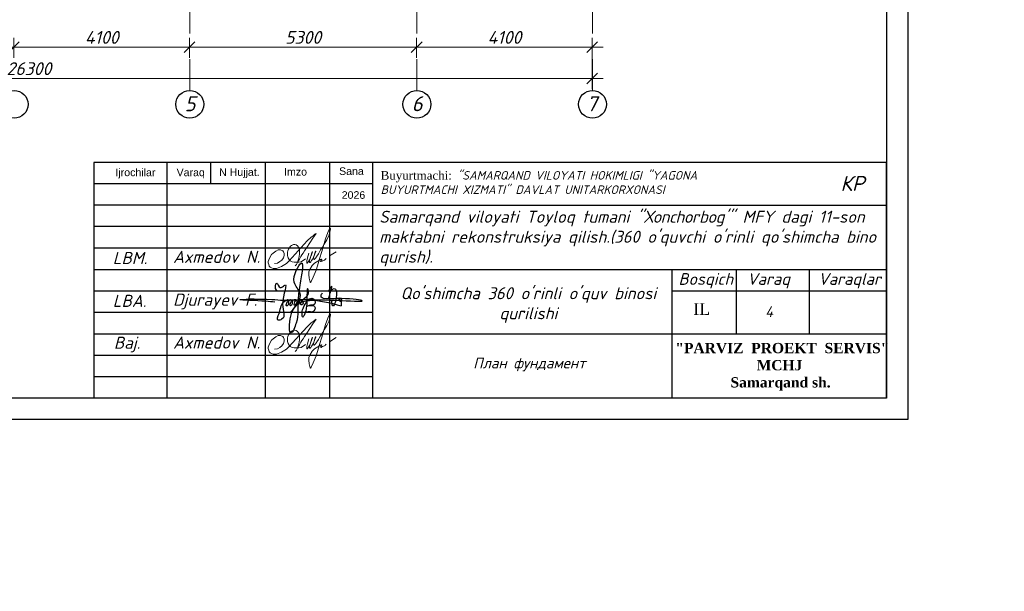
# Model space of a CAD drawing. Header units: millimetres. Extents: x 363306 to 7757304, y 1022887 to 1207196.
# Tile 14 of 256: x 491973 to 514956, y 1054967 to 1068307. Entities that reach past the tile are written whole.
import ezdxf

# ---------------------------------------------------------------- set-up
doc = ezdxf.new("R2010")
doc.units = ezdxf.units.MM
doc.linetypes.add('ACAD_ISO02W100', pattern=[15, 12, -3])
doc.linetypes.add('ACAD_ISO10W100', pattern=[18, 12, -3, 0, -3])
doc.layers.add('O3SAD', color=1, linetype='Continuous')
for name, color, linetype, lineweight in [('PLAN', 250, 'Continuous', 25), ('надпись 0.18', 160, 'Continuous', 18), ('Ф А С А Д', 250, 'Continuous', 15)]:
    doc.layers.add(name, color=color, linetype=linetype, lineweight=lineweight)
doc.styles.add('Arial', font='arial.ttf')
doc.styles.add('iso', font='isocpeur.TTF')
doc.styles.get("Standard").update_dxf_attribs({"font": 'isocpeui.ttf'})
doc.styles.add('WMF-Times New Roman0', font='times.ttf')
doc.styles.add('WMF-Times New Roman2', font='times.ttf')
doc.styles.add('ńňčëü1', font='isocpeui.ttf', dxfattribs={"height": 350})
doc.dimstyles.new('12121212', dxfattribs={"dimtxt": 200, "dimasz": 200, "dimexe": 200, "dimexo": 100, "dimgap": 100, "dimtad": 1, "dimdec": 0, "dimzin": 0, "dimdsep": 46, "dimtxsty": 'Standard', "dimblk": 'OBLIQUE', "dimcen": 200, "dimdle": 200, "dimclrd": 5, "dimclre": 5, "dimclrt": 5, "dimadec": 0, "dimazin": 0, "dimtfac": 1, "dimtdec": 0, "dimtofl": 0, "dimtmove": 1, "dimatfit": 3, "dimldrblk": 'OBLIQUE', "dimfxl": 0, "dimtolj": 1, "dimtzin": 0, "dimlwd": 9, "dimlwe": 9, "dimarcsym": 0})

# ---------------------------------------------------------------- blocks, each defined once
blk = doc.blocks.new('rgsxhy')
at = {"color": 5}
for points in [[(30159764, 9369979), (30160729, 9371976), (30160134, 9373086), (30160845, 9375073), (30160529, 9371279), (30160336, 9368855), (30159821, 9367832), (30159766, 9369571), (30165013, 9370643)], [(30158318, 9372237), (30158292, 9372259), (30158313, 9372993), (30158693, 9372536), (30159097, 9372756), (30158930, 9370820), (30158827, 9369247), (30158463, 9369143), (30158559, 9369856), (30159235, 9371184), (30159510, 9371288), (30159540, 9370947), (30159450, 9370679), (30159339, 9370650), (30159361, 9370924), (30159747, 9371281), (30159933, 9371214), (30159918, 9370984), (30159866, 9370709), (30159740, 9370650), (30159740, 9370910), (30160119, 9371295), (30160364, 9371221), (30160282, 9370791), (30160134, 9370702), (30160156, 9370902), (30160253, 9371169), (30160416, 9371266), (30160624, 9371251), (30160631, 9370947), (30160520, 9370739), (30160416, 9370746), (30160527, 9370999), (30160698, 9371199), (30160869, 9371251), (30161010, 9371117), (30161025, 9370828), (30160854, 9370717), (30160832, 9370976), (30160958, 9371184), (30161196, 9371429), (30161627, 9371986), (30161567, 9372349), (30161322, 9370056), (30161196, 9369744), (30161032, 9369450), (30160943, 9369915), (30161107, 9370464), (30161478, 9371132), (30161961, 9371429), (30162250, 9371221), (30162198, 9370761), (30161687, 9370666), (30161515, 9370590), (30161433, 9370590), (30162154, 9370635), (30162280, 9370516), (30162243, 9370197), (30162028, 9370012), (30161575, 9370012), (30161352, 9370012), (30161322, 9370071)], [(30163692, 9371398), (30163961, 9372626), (30163708, 9372145), (30164262, 9372436), (30164117, 9370650), (30164117, 9371236), (30164841, 9371318), (30164871, 9371483), (30164848, 9371138), (30165028, 9371176), (30165036, 9371416), (30165013, 9370643)], [(30158109, 9371020), (30157190, 9371107), (30154479, 9371260), (30157795, 9371310), (30158983, 9371230), (30160506, 9371280), (30167135, 9371184), (30164561, 9371384), (30162918, 9371683), (30163073, 9372004)]]:
    blk.add_spline(points, degree=3, dxfattribs=at)
blk = doc.blocks.new('rthtrh')
at = {"color": 5}
for p, q in [((1363854, 521167), (1363868, 521192)), ((1363868, 521192), (1363889, 521219)), ((1363889, 521219), (1363907, 521234)), ((1363907, 521234), (1363927, 521243)), ((1363927, 521243), (1363940, 521249)), ((1363940, 521249), (1363965, 521249)), ((1363965, 521249), (1363988, 521244)), ((1363988, 521244), (1364013, 521227)), ((1364013, 521227), (1364030, 521204)), ((1364030, 521204), (1364039, 521185)), ((1363834, 521118), (1363842, 521141)), ((1363834, 521086), (1363834, 521118)), ((1363834, 521056), (1363834, 521086)), ((1363840, 521035), (1363834, 521056)), ((1363845, 521017), (1363840, 521035)), ((1363842, 521141), (1363854, 521167)), ((1363865, 520990), (1363845, 521017)), ((1364037, 521043), (1364026, 520997)), ((1364044, 521090), (1364037, 521043)), ((1364039, 521185), (1364046, 521147)), ((1364046, 521147), (1364044, 521090)), ((1364568, 521050), (1364689, 521123)), ((1363882, 520966), (1363865, 520990)), ((1363895, 520959), (1363882, 520966)), ((1363917, 520946), (1363895, 520959)), ((1363951, 520940), (1363917, 520946)), ((1363996, 520940), (1363951, 520940)), ((1364033, 520940), (1363996, 520940)), ((1364017, 520962), (1364016, 520946)), ((1364016, 520946), (1364016, 520940)), ((1364026, 520997), (1364017, 520962)), ((1364075, 520948), (1364033, 520940)), ((1364148, 520999), (1364075, 520948))]:
    blk.add_line(p, q, dxfattribs=at)
for points in [[(1363608, 520919), (1363661, 520924), (1363702, 520951), (1363738, 520975), (1363765, 521018), (1363780, 521059), (1363780, 521096), (1363765, 521122), (1363753, 521142), (1363714, 521156), (1363671, 521156), (1363631, 521136), (1363583, 521097), (1363555, 521074), (1363525, 521025), (1363511, 520984), (1363500, 520955), (1363500, 520930), (1363508, 520901), (1363515, 520870), (1363535, 520855), (1363555, 520841), (1363586, 520832), (1363613, 520832), (1363645, 520832), (1363675, 520843), (1363732, 520864), (1363761, 520883), (1363817, 520921), (1363863, 520963), (1363919, 521022), (1364179, 521312), (1364247, 521377), (1364282, 521405), (1364314, 521429), (1364336, 521443), (1364310, 521401), (1364279, 521361), (1364173, 521198), (1364133, 521139), (1364110, 521102), (1364087, 521068), (1364069, 521040), (1364047, 520995), (1364019, 520954), (1364007, 520925), (1363990, 520903), (1363970, 520879)], [(1364210, 521100), (1364186, 521015), (1364172, 520967), (1364172, 520940), (1364173, 520926), (1364179, 520925), (1364185, 520931), (1364202, 520956), (1364218, 520984), (1364240, 521027), (1364256, 521068), (1364272, 521125), (1364269, 521122), (1364225, 520990), (1364220, 520961), (1364220, 520944), (1364225, 520939), (1364232, 520939), (1364241, 520950), (1364248, 520960), (1364254, 520969), (1364260, 520978), (1364273, 520996), (1364281, 521008), (1364288, 521027), (1364309, 521073), (1364315, 521086), (1364332, 521126), (1364332, 521134), (1364327, 521134), (1364314, 521097), (1364294, 521040), (1364290, 521012), (1364293, 520997), (1364298, 520988), (1364308, 520988), (1364316, 520999), (1364326, 521014), (1364344, 521036), (1364351, 521047), (1364377, 521090), (1364389, 521112), (1364414, 521155), (1364449, 521203), (1364476, 521258), (1364523, 521332), (1364563, 521417), (1364583, 521493), (1364590, 521517), (1364590, 521527), (1364583, 521532), (1364571, 521532), (1364561, 521512), (1364541, 521459), (1364498, 521348), (1364434, 521131), (1364395, 520998), (1364377, 520936), (1364337, 520802), (1364282, 520678), (1364249, 520605), (1364238, 520588), (1364230, 520594), (1364226, 520615), (1364222, 520638), (1364214, 520663), (1364206, 520725), (1364206, 520774), (1364224, 520814), (1364265, 520883), (1364310, 520926), (1364364, 520959), (1364411, 520988), (1364432, 520996), (1364434, 520992), (1364431, 520979), (1364419, 520970), (1364414, 520960), (1364416, 520951), (1364423, 520951), (1364434, 520958), (1364443, 520964), (1364452, 520968), (1364474, 520975), (1364483, 520978), (1364492, 520986), (1364499, 520996), (1364503, 521002), (1364511, 521006), (1364511, 521006)]]:
    blk.add_lwpolyline(points, dxfattribs=at)
blk = doc.blocks.new('ШТ')
at = {"lineweight": 30}
for p, q in [((180134, 713448, 0), (180134, 707948, 0)), ((180134, 713448, 0), (180134, 707948, 0)), ((180134, 713448, 0), (180134, 707948, 0)), ((198634, 713448, 0), (180134, 713448, 0)), ((181834, 713448, 0), (181834, 707948, 0)), ((181834, 713448, 0), (181834, 707948, 0)), ((182853, 713448, 0), (182853, 712948, 0)), ((184134, 713448, 0), (184134, 707948, 0)), ((185634, 713448, 0), (185634, 707948, 0)), ((186634, 713448, 0), (186634, 707948, 0)), ((198634, 707948, 0), (198634, 713448, 0)), ((198634, 713448, 0), (198634, 707948, 0)), ((186634, 712948, 0), (180134, 712948, 0)), ((186634, 712448, 0), (180134, 712448, 0)), ((186634, 712448, 0), (198634, 712448, 0)), ((186634, 711948, 0), (180134, 711948, 0)), ((186634, 711448, 0), (180134, 711448, 0)), ((180134, 710948, 0), (198634, 710948, 0)), ((193634, 707948, 0), (193634, 710948, 0)), ((195134, 709448, 0), (195134, 710948, 0)), ((196834, 709448, 0), (196834, 710948, 0)), ((180134, 710448, 0), (186634, 710448, 0)), ((193634, 710448, 0), (198634, 710448, 0)), ((180134, 709948, 0), (186634, 709948, 0)), ((180134, 709448, 0), (198634, 709448, 0)), ((180134, 708948, 0), (186634, 708948, 0)), ((180134, 708448, 0), (186634, 708448, 0))]:
    blk.add_line(p, q, dxfattribs=at)
at = {"lineweight": 9, "xscale": 0.2250350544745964, "yscale": 0.2250350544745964, "zscale": 0.2250350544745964}
blk.add_blockref('rgsxhy', (-6602279, -1398623, 0), dxfattribs=at)
at = {"layer": 'Ф А С А Д', "xscale": 1.33529119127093, "yscale": 1.33529119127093, "zscale": 1.33529119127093}
for p in [(-1636466, 15509, 0), (-1636466, 13509, 0)]:
    blk.add_blockref('rthtrh', p, dxfattribs=at)
at = {"style": 'ńňčëü1'}
blk.add_text('КР', height=350, dxfattribs=at).set_placement((197559, 712781, 0))
at = {"linetype": 'ACAD_ISO02W100', "lineweight": 5, "ltscale": 70, "char_height": 176.8, "attachment_point": 1, "style": 'Arial'}
for s, insert in [('Ijrochilar', (180635, 713302, 0)), ('Varaq', (182063, 713302, 0)), ('N Hujjat.', (183055, 713309, 0)), ('Imzo', (184572, 713316, 0)), ('Sana', (185856, 713331, 0)), ('2026', (185917, 712774, 0))]:
    blk.add_mtext(s, dxfattribs=dict(at, insert=insert))
for s, insert, char_height, width, attachment_point, style in [('Buyurtmachi:{\\fISOCPEUR|b0|i1|c204|p34; "SAMARQAND VILOYATI HOKIMLIGI "YAGONA\\fISOCPEUR|b0|i1|c0|p34; \\fISOCPEUR|b0|i1|c204|p34;BUYURTMACHI XIZMATI"\\fISOCPEUR|b0|i1|c0|p34; \\fISOCPEUR|b0|i1|c204|p34;DAVLAT UNITARKORXONASI}', (186827, 712977, 21081), 200, 8030.18, 4, 'WMF-Times New Roman0'), ('{\\fISOCPEUR|b0|i1|c204|p34;Samarqand viloyati Toyloq tumani "Хоnсhоrbоg\'" МFY dagi 11-son maktabni rekonstruksiya qilish.(360 o\'quvchi o\'rinli qo\'shimcha bino qurish).}', (186791, 711669, 0), 280, 12020.43, 4, 'iso'), ('{\\fISOCPEUR|b0|i1|c0|p34;Axmedov N.}', (181981, 711384, 0), 282.86, 3416.24, 1, 'WMF-Times New Roman0'), ('{\\fISOCPEUR|b0|i1|c204|p34;Bosqich}', (193778, 710863, 0), 274.07, 1251.4, 1, 'iso'), ('{\\fISOCPEUR|b0|i1|c204|p34;Varaqlar}', (197039, 710863, 0), 274.07, 1251.4, 1, 'iso'), ('{\\fISOCPEUR|b0|i1|c204|p34;Varaq}', (195379, 710863, 0), 274.07, 1251.4, 1, 'iso'), ("\\pt2436.8176;{\\fISOCPEUR|b0|i1|c0|p34;Qo'shimcha 360 o'rinli o'quv binosi qurilishi}", (190274, 710533, 0), 280, 5963.16, 2, 'WMF-Times New Roman0'), ('{\\fISOCPEUR|b0|i1|c0|p34;Axmedov N.}', (181981, 709384, 0), 282.86, 3416.24, 1, 'WMF-Times New Roman0'), ('\\pi563.17678,t3443.17678;{\\fTimes New Roman|b1|i0|c204|p18;\\C1;"PARVIZ  PROEKT  SERVIS"\\P\\pi2460.72013,tz;\\C0;MCHJ\\P\\pi1851.00915;Samarqand sh.\\C256; }', (193141, 709234, 0), 240, 5957.74, 1, 'WMF-Times New Roman0')]:
    blk.add_mtext(s, dxfattribs=dict(insert=insert, char_height=char_height, width=width, attachment_point=attachment_point, style=style))
at = {"attachment_point": 1}
for s, insert, char_height, width in [('{\\C1;LBM.}', (180573, 711357, 0), 282.9, 1251.4), ('{\\C1;LBA.}', (180573, 710357, 0), 282.9, 1251.4), ('Djurayev F.', (181981, 710384, 0), 282.86, 2152.77), ('{\\fTimes New Roman|b0|i0|c204|p18;IL}', (194124, 710161, 0), 274.07, 1251.4), ('{\\C1;Baj.}', (180598, 709379, 0), 282.9, 1251.4)]:
    blk.add_mtext(s, dxfattribs=dict(at, insert=insert, char_height=char_height, width=width))
blk = doc.blocks.new('_Oblique')
at = {"color": 0, "linetype": 'ByBlock', "lineweight": -2}
blk.add_line((-0.5, -0.5), (0.5, 0.5), dxfattribs=at)
blk = doc.blocks.new('*D171')
at = {"color": 5, "lineweight": 9, "transparency": 16777216}
for p, q in [((491839, 1067882), (491839, 1067414)), ((495939, 1067882), (495939, 1067414)), ((496189, 1067664), (491589, 1067664))]:
    blk.add_line(p, q, dxfattribs=at)
at = {"layer": 'Defpoints', "color": 0, "lineweight": 25, "transparency": 16777216}
for p in [(491839, 1067982), (495939, 1067982), (491839, 1067664)]:
    blk.add_point(p, dxfattribs=at)
at = {"color": 5, "lineweight": 9, "transparency": 16777216, "xscale": 250, "yscale": 250, "zscale": 250, "rotation": 180}
blk.add_blockref('_Oblique', (491839, 1067664), dxfattribs=at)
at = {"color": 5, "lineweight": 9, "transparency": 16777216, "xscale": 250, "yscale": 250, "zscale": 250}
blk.add_blockref('_Oblique', (495939, 1067664), dxfattribs=at)
at = {"color": 5, "lineweight": 40, "transparency": 16777216, "insert": (493889, 1067894), "char_height": 300, "attachment_point": 5}
blk.add_mtext('\\A1;4100', dxfattribs=at)
blk = doc.blocks.new('*D172')
at = {"color": 5, "lineweight": 9, "transparency": 16777216}
for p, q in [((495939, 1067882), (495939, 1067414)), ((501239, 1067882), (501239, 1067414)), ((495689, 1067664), (501489, 1067664))]:
    blk.add_line(p, q, dxfattribs=at)
at = {"layer": 'Defpoints', "color": 0, "lineweight": 25, "transparency": 16777216}
for p in [(495939, 1067982), (501239, 1067982), (501239, 1067664)]:
    blk.add_point(p, dxfattribs=at)
at = {"color": 5, "lineweight": 9, "transparency": 16777216, "xscale": 250, "yscale": 250, "zscale": 250, "rotation": 180}
blk.add_blockref('_Oblique', (495939, 1067664), dxfattribs=at)
at = {"color": 5, "lineweight": 9, "transparency": 16777216, "xscale": 250, "yscale": 250, "zscale": 250}
blk.add_blockref('_Oblique', (501239, 1067664), dxfattribs=at)
at = {"color": 5, "lineweight": 40, "transparency": 16777216, "insert": (498589, 1067894), "char_height": 300, "attachment_point": 5}
blk.add_mtext('\\A1;5300', dxfattribs=at)
blk = doc.blocks.new('*D173')
at = {"color": 5, "lineweight": 9, "transparency": 16777216}
for p, q in [((501239, 1067882), (501239, 1067414)), ((505339, 1067882), (505339, 1067414)), ((500989, 1067664), (505589, 1067664))]:
    blk.add_line(p, q, dxfattribs=at)
at = {"layer": 'Defpoints', "color": 0, "lineweight": 25, "transparency": 16777216}
for p in [(501239, 1067982), (505339, 1067982), (505339, 1067664)]:
    blk.add_point(p, dxfattribs=at)
at = {"color": 5, "lineweight": 9, "transparency": 16777216, "xscale": 250, "yscale": 250, "zscale": 250, "rotation": 180}
blk.add_blockref('_Oblique', (501239, 1067664), dxfattribs=at)
at = {"color": 5, "lineweight": 9, "transparency": 16777216, "xscale": 250, "yscale": 250, "zscale": 250}
blk.add_blockref('_Oblique', (505339, 1067664), dxfattribs=at)
at = {"color": 5, "lineweight": 40, "transparency": 16777216, "insert": (503289, 1067894), "char_height": 300, "attachment_point": 5}
blk.add_mtext('\\A1;4100', dxfattribs=at)
blk = doc.blocks.new('*D174')
at = {"color": 5, "lineweight": 9, "transparency": 16777216}
for p, q in [((479039, 1067659), (479039, 1066684)), ((505339, 1067659), (505339, 1066684)), ((478789, 1066934), (505589, 1066934))]:
    blk.add_line(p, q, dxfattribs=at)
at = {"layer": 'Defpoints', "color": 0, "lineweight": 25, "transparency": 16777216}
for p in [(479039, 1067759), (505339, 1067759), (505339, 1066934)]:
    blk.add_point(p, dxfattribs=at)
at = {"color": 5, "lineweight": 9, "transparency": 16777216, "xscale": 250, "yscale": 250, "zscale": 250, "rotation": 180}
blk.add_blockref('_Oblique', (479039, 1066934), dxfattribs=at)
at = {"color": 5, "lineweight": 9, "transparency": 16777216, "xscale": 250, "yscale": 250, "zscale": 250}
blk.add_blockref('_Oblique', (505339, 1066934), dxfattribs=at)
at = {"color": 5, "lineweight": 40, "transparency": 16777216, "insert": (492189, 1067164), "char_height": 300, "attachment_point": 5}
blk.add_mtext('\\A1;26300', dxfattribs=at)
blk = doc.blocks.new('*D175')
at = {"color": 5, "lineweight": 9, "transparency": 16777216}
for p, q in [((488439, 1067882), (488439, 1067414)), ((491839, 1067882), (491839, 1067414)), ((492089, 1067664), (488189, 1067664))]:
    blk.add_line(p, q, dxfattribs=at)
at = {"layer": 'Defpoints', "color": 0, "lineweight": 25, "transparency": 16777216}
for p in [(488439, 1067982), (491839, 1067982), (488439, 1067664)]:
    blk.add_point(p, dxfattribs=at)
at = {"color": 5, "lineweight": 9, "transparency": 16777216, "xscale": 250, "yscale": 250, "zscale": 250, "rotation": 180}
blk.add_blockref('_Oblique', (488439, 1067664), dxfattribs=at)
at = {"color": 5, "lineweight": 9, "transparency": 16777216, "xscale": 250, "yscale": 250, "zscale": 250}
blk.add_blockref('_Oblique', (491839, 1067664), dxfattribs=at)
at = {"color": 5, "lineweight": 40, "transparency": 16777216, "insert": (490139, 1067894), "char_height": 300, "attachment_point": 5}
blk.add_mtext('\\A1;3400', dxfattribs=at)

msp = doc.modelspace()

# ---------------------------------------------------------------- linework, layer by layer
at = {"color": 1, "linetype": 'ACAD_ISO10W100', "lineweight": 9, "ltscale": 100}
for p, q in [((495943.503, 1085384.834), (495943.503, 1066657.115)), ((501243.503, 1085384.834), (501243.503, 1066657.115)), ((505343.503, 1085384.834), (505343.503, 1066657.115))]:
    msp.add_line(p, q, dxfattribs=at)
at = {"lineweight": 30}
msp.add_lwpolyline([(472706.348, 1088178.072), (512206.348, 1088178.072), (512206.348, 1059478.072), (472706.348, 1059478.072)], close=True, dxfattribs=at)
at = {"layer": 'O3SAD', "color": 1}
msp.add_lwpolyline([(470706.348, 1088678.072), (512706.348, 1088678.072), (512706.348, 1058978.072), (470706.348, 1058978.072)], close=True, dxfattribs=at)
at = {"layer": 'PLAN', "color": 158, "lineweight": 30}
for centre in [(491843.503, 1066332.23), (495943.503, 1066332.23), (501243.503, 1066332.23), (505343.503, 1066332.23)]:
    msp.add_circle(centre, 324.885, dxfattribs=at)

# ---------------------------------------------------------------- block references
at = {"color": 1, "lineweight": 30}
for p in [(268572.74, 351529.892, 0), (313572.74, 351529.892, 0)]:
    msp.add_blockref('ШТ', p, dxfattribs=at)

# ---------------------------------------------------------------- texts
at = {"insert": (509465.749, 1061493.495), "char_height": 250, "width": 903.38305, "attachment_point": 5}
msp.add_mtext('\\A1;4', dxfattribs=at)
at = {"insert": (503870.83, 1060419.429), "char_height": 250, "width": 10776.62083, "attachment_point": 2, "style": 'WMF-Times New Roman0'}
msp.add_mtext('{\\fISOCPEUR|b0|i1|c204|p34;План фундамент}', dxfattribs=at)
at = {"layer": 'PLAN', "lineweight": 30, "char_height": 350, "width": 338.65741, "attachment_point": 3}
for s, insert in [('5', (496075.571, 1066520.803)), ('6', (501375.571, 1066520.803)), ('7', (505449.545, 1066520.803))]:
    msp.add_mtext(s, dxfattribs=dict(at, insert=insert))
at = {"layer": 'надпись 0.18', "ltscale": 100, "insert": (473517.709, 1063631.532), "char_height": 250, "width": 18701.18103, "attachment_point": 1, "style": 'WMF-Times New Roman2'}
msp.add_mtext('{\\fISOCPEUR|b0|i1|c204|p34;\\C256;\\c0;            Примечание:\\P\\pi-572.7275,l572.7275,t572.7275,859.7325,954.545;1.^IДанный лист читать совместно с листами К\\fISOCPEUR|b0|i1|c0|p34;p\\fISOCPEUR|b0|i1|c204|p34;-\\fISOCPEUR|b0|i1|c0|p34;5-6\\fISOCPEUR|b0|i1|c204|p34;.   \\P2.^IДля фундаментов бетон кл. В15\\P3.^IЗа  отм  0,000  принято  отметка  чистого пола  1 этажа, что соответствует  абсолютной отм. \\fISOCPEUR|b0|i1|c0|p34;\\C1;00\\fISOCPEUR|b0|i1|c204|p34;.\\fISOCPEUR|b0|i1|c0|p34;00\\fISOCPEUR|b0|i1|c204|p34;\\C256;\\c0;    \\P4.^IФундаменты выполнить из бетона класса B15 (М200)\\P5.^IДля  обеспечения 50мм  слоя  бетона   арматуру фундаментной  ленты укладывать  на  кубики-фиксаторы,  изготовленные из цементно-песчаного раствора  М100 размерами 40х40х50мм.  \\P\\pi-750,l1000,t1000;\\fISOCPEUR|b0|i1|c0|p34;6.^I\\fISOCPEUR|b0|i1|c204|p34;Щебёночная подготовка толщ. 100 мм\\P\\pi0,l0,tz;\\fISOCPEUR|b0|i1|c0|p34;\\C7; \\fISOCPEUR|b0|i1|c204|p34;7.   Фундаменты выполнить из г\\C256;\\c0;оризонтальная\\C7; \\C256;\\c0;гидроизоляция из цементно-песчаного}', dxfattribs=at)

# ---------------------------------------------------------------- dimensions: what is measured, and where the dimension line sits
at = {"color": 12, "lineweight": 40}
for base, p1, p2, picture, middle in [((488438.667, 1067663.87), (491838.667, 1067982.356), (488438.667, 1067982.356), '*D175', (490138.667, 1067893.87)), ((491838.667, 1067663.87), (495938.667, 1067982.356), (491838.667, 1067982.356), '*D171', (493888.667, 1067893.87))]:
    dim = msp.add_linear_dim(base=base, p1=p1, p2=p2, angle=180, dimstyle='12121212', override={"dimtxt": 300, "dimasz": 250, "dimexe": 250, "dimgap": 80, "dimdle": 250}, dxfattribs=at)
    dim.commit()
    dim.dimension.update_dxf_attribs({"geometry": picture, "text_midpoint": middle})
for base, p1, p2, picture, middle in [((501238.667, 1067663.87), (495938.667, 1067982.356), (501238.667, 1067982.356), '*D172', (498588.667, 1067893.87)), ((505338.667, 1067663.87), (501238.667, 1067982.356), (505338.667, 1067982.356), '*D173', (503288.667, 1067893.87)), ((505338.667, 1066933.677), (479038.667, 1067759.117), (505338.667, 1067759.117), '*D174', (492188.667, 1067163.677))]:
    dim = msp.add_linear_dim(base=base, p1=p1, p2=p2, dimstyle='12121212', override={"dimtxt": 300, "dimasz": 250, "dimexe": 250, "dimgap": 80, "dimdle": 250}, dxfattribs=at)
    dim.commit()
    dim.dimension.update_dxf_attribs({"geometry": picture, "text_midpoint": middle})

doc.saveas('drawing.dxf')
